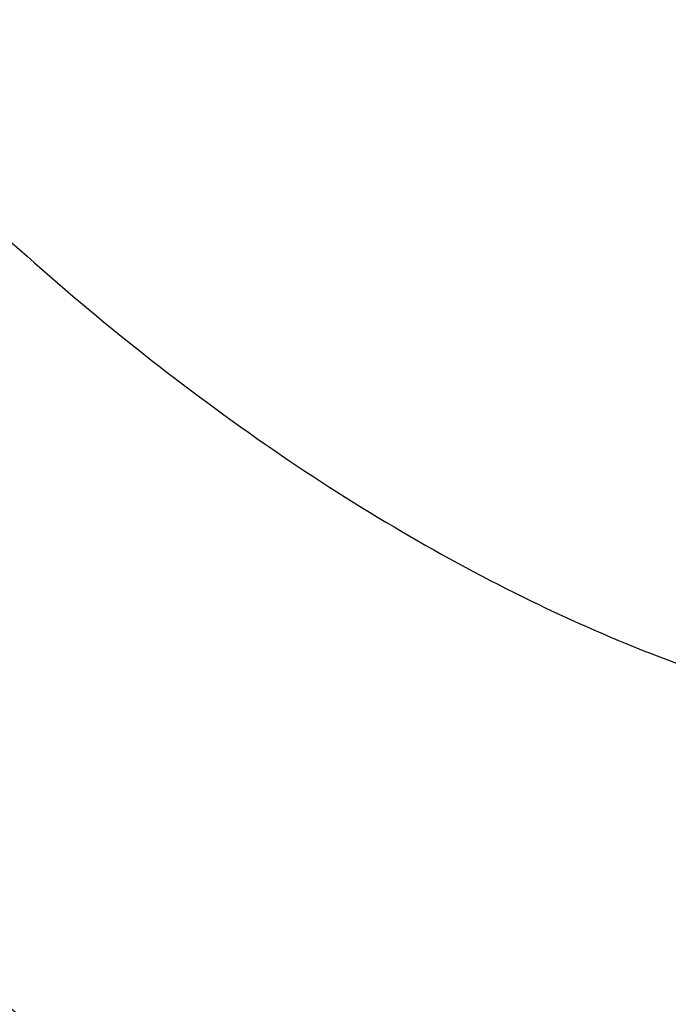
# Model space of a CAD drawing. Header units: inches. Extents: x 0 to 34, y 0 to 22.
# Tile 132 of 164: x 26.86 to 27.091, y 12.966 to 13.316. Entities that reach past the tile are written whole.
import ezdxf

# ---------------------------------------------------------------- set-up
doc = ezdxf.new("R2010")
doc.units = ezdxf.units.IN
doc.header["$LTSCALE"] = 1.87
doc.header["$MEASUREMENT"] = 0
doc.layers.add('3_ALL_AXES', color=7, linetype='CONTINUOUS')
doc.layers.add('7_ALL_FEATURES', color=7, linetype='CONTINUOUS')

msp = doc.modelspace()

# ---------------------------------------------------------------- linework, layer by layer
at = {"layer": '3_ALL_AXES', "color": 7, "linetype": 'Continuous'}
for points, knots in [([(26.6872615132, 14.4190980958), (26.6983832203, 14.4220650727), (26.7213907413, 14.4266367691), (26.7698729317, 14.4302861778), (26.8205188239, 14.4253547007), (26.8716964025, 14.4129898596), (26.9261676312, 14.3946910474), (26.9952978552, 14.3616469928), (27.0764753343, 14.3084669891), (27.1558175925, 14.2421612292), (27.2315029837, 14.1642718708), (27.3017934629, 14.0765989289), (27.3650570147, 13.9811802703), (27.4198217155, 13.8802370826), (27.4648121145, 13.7761204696), (27.4989806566, 13.6712495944), (27.5215338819, 13.5680547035), (27.5319362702, 13.4688927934), (27.5299328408, 13.3760521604), (27.51985831, 13.3172536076), (27.5125012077, 13.2897963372)], [0, 0, 0, 0, 0.0218760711, 0.0444406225, 0.09222697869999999, 0.1177477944, 0.1444262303, 0.2013020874, 0.2627910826, 0.3284134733, 0.3974181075, 0.4688608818, 0.5416712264, 0.6147117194, 0.6868339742, 0.7569338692, 0.8240091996, 0.8872236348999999, 0.9459765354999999, 1, 1, 1, 1]), ([(26.7686611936, 14.289083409), (26.762081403, 14.2645271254), (26.7530200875, 14.2119795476), (26.7510279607, 14.129021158), (26.7600166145, 14.0404218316), (26.7797700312, 13.9481814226), (26.8098283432, 13.8543599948), (26.8495093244, 13.761083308), (26.8979098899, 13.6704707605), (26.9539276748, 13.584586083), (27.0162873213, 13.5053846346), (27.0835729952, 13.4346661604), (27.1542682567, 13.3740327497), (27.2267950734, 13.3248542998), (27.2995800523, 13.2882521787), (27.371040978, 13.2650951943), (27.4294367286, 13.2574303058), (27.4734624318, 13.2589850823), (27.4944385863, 13.2622037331), (27.5046033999, 13.2644237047)], [0, 0, 0, 0, 0.0538109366, 0.1122830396, 0.1751614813, 0.241868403, 0.3115968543, 0.3833770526, 0.4561378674, 0.5287617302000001, 0.6001375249, 0.6692136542, 0.7350540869, 0.7969007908, 0.8542469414, 0.9069254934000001, 0.9552122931, 0.9779773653, 1, 1, 1, 1]), ([(26.4879778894, 14.1982813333), (26.4796570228, 14.1672272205), (26.4718294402, 14.1180705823), (26.4692453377, 14.0506288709), (26.4719412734, 13.9771233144), (26.4856340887, 13.8810384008), (26.5168589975, 13.7639192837), (26.562271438, 13.6462227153), (26.6205384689, 13.5314046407), (26.689950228, 13.4228279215), (26.7684744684, 13.3236742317), (26.8538044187, 13.2368596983), (26.9299233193, 13.175774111), (26.992148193, 13.1356403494), (27.0380357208, 13.1106316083), (27.0836604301, 13.090348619), (27.1286919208, 13.0749470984), (27.1728021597, 13.0645488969), (27.215670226, 13.05924621), (27.2569791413, 13.0591000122), (27.2964143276, 13.0641345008), (27.3336613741, 13.0743356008), (27.3684105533, 13.0896441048), (27.4003580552, 13.1099316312), (27.4194297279, 13.126503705), (27.4283662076, 13.1354598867)], [0, 0, 0, 0, 0.0563032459, 0.0865534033, 0.1181457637, 0.1849998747, 0.2560157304, 0.3299912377, 0.4055284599, 0.4811323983, 0.5553040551, 0.6266328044, 0.6938953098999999, 0.7257174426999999, 0.7562094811, 0.7853252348, 0.8130560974, 0.8394371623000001, 0.8645523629, 0.8885396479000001, 0.9115936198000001, 0.9339624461, 0.9559386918, 0.9778426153, 1, 1, 1, 1])]:
    msp.add_open_spline(points, degree=3, knots=knots, dxfattribs=at)
at = {"layer": '7_ALL_FEATURES', "color": 7, "linetype": 'Continuous'}
for points, knots in [([(26.7013905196, 14.8409383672), (26.7202293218, 14.8470280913), (26.7595823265, 14.8564661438), (26.8212073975, 14.8621020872), (26.8857109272, 14.859399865), (26.9525377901, 14.8484255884), (27.0211656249, 14.8293064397), (27.0910494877, 14.8022141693), (27.1616368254, 14.7673801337), (27.232369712, 14.7250957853), (27.3026830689, 14.6757037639), (27.3720113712, 14.6196041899), (27.4398015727, 14.5572530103), (27.5282637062, 14.4655560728), (27.6312721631, 14.3386164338), (27.7393303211, 14.172232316), (27.8296419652, 13.9955549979), (27.8883031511, 13.8429063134), (27.9236861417, 13.7204320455), (27.9439457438, 13.6305117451), (27.9580258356, 13.5423666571), (27.9658067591, 13.4567041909), (27.9672236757, 13.3742148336), (27.9622610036, 13.2955600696), (27.9509440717, 13.2213697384), (27.9333479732, 13.1522389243), (27.9095950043, 13.0887265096), (27.8798354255, 13.0313492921), (27.8442882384, 12.9806216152), (27.8165270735, 12.951128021), (27.8018751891, 12.9377909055)], [0, 0, 0, 0, 0.0225546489, 0.0459014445, 0.0702836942, 0.0959011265, 0.1228827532, 0.1512977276, 0.1811631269, 0.212448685, 0.2450853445, 0.278970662, 0.3139740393, 0.3499427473, 0.4240482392, 0.4997971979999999, 0.5755567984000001, 0.6496934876, 0.6856848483, 0.7207150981, 0.7546309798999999, 0.7873012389, 0.8186226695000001, 0.8485252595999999, 0.8769776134, 0.903995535, 0.9296467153, 0.9540584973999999, 0.977428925, 1, 1, 1, 1]), ([(26.6980117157, 14.821844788), (26.7165957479, 14.8278532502), (26.7554166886, 14.8371658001), (26.81620897, 14.8427284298), (26.8798410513, 14.8400653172), (26.9457652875, 14.8292416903), (27.0134663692, 14.8103829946), (27.082406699, 14.7836586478), (27.1520411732, 14.7492968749), (27.2218193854, 14.7075851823), (27.2911838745, 14.6588615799), (27.3595767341, 14.6035207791), (27.4264523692, 14.5420125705), (27.5137212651, 14.4515548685), (27.6153405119, 14.326330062), (27.721941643, 14.162192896), (27.8110358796, 13.9879008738), (27.8689065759, 13.8373126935), (27.9038129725, 13.7164914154), (27.9237998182, 13.6277846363), (27.937690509, 13.5408290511), (27.9453669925, 13.4563225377), (27.9467653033, 13.3749462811), (27.9418700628, 13.2973528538), (27.9307062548, 13.2241636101), (27.9133479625, 13.1559656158), (27.8899158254, 13.093310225), (27.8605580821, 13.0367072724), (27.8254907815, 12.9866641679), (27.7981043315, 12.9575686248), (27.7836502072, 12.9444115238)], [0, 0, 0, 0, 0.022554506, 0.0459010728, 0.0702830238, 0.0959001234, 0.1228814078, 0.1512960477, 0.1811611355, 0.2124464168, 0.2450828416, 0.2789679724, 0.3139712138, 0.3499398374, 0.4240453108, 0.4997944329, 0.5755543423, 0.6496914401, 0.6856830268, 0.7207135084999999, 0.7546296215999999, 0.7873001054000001, 0.8186217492, 0.8485245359, 0.8769770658, 0.9039951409, 0.9296464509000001, 0.9540583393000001, 0.9774288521, 1, 1, 1, 1]), ([(27.6010853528, 12.8586091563), (27.6153128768, 12.8715599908), (27.6422702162, 12.900201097), (27.6767902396, 12.9494607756), (27.7056886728, 13.0051792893), (27.7287527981, 13.0668550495), (27.7458409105, 13.1339859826), (27.7568279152, 13.2060310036), (27.7616466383, 13.2824108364), (27.7602706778, 13.3625145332), (27.7527113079, 13.4456991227), (27.7390389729, 13.5312950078), (27.7193636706, 13.6186142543), (27.6850006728, 13.7375452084), (27.6280347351, 13.8857777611), (27.5403333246, 14.0573429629), (27.4353970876, 14.2189103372), (27.3353654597, 14.3421736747), (27.2494618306, 14.4312154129), (27.1836320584, 14.4917599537), (27.1163075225, 14.5462317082), (27.0480291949, 14.5941927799), (26.9793418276, 14.635248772), (26.9107965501, 14.6690699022), (26.8429354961, 14.6953750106), (26.7762937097, 14.7139340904), (26.711402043, 14.7245863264), (26.6487660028, 14.727204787), (26.5889263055, 14.7217245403), (26.5507138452, 14.7125563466), (26.5324218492, 14.7066410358)], [0, 0, 0, 0, 0.0225704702, 0.0459419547, 0.0703542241, 0.0960053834, 0.1230236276, 0.1514766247, 0.1813795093, 0.2127013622, 0.2453723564, 0.2792885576, 0.3143194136, 0.3503113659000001, 0.4244489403, 0.5002092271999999, 0.5759585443, 0.6500639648, 0.6860325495, 0.7210357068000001, 0.754920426, 0.787556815, 0.8188417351, 0.8487063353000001, 0.8771208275, 0.90410165, 0.9297179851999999, 0.9540996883, 0.9774465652, 1, 1, 1, 1]), ([(26.2644565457, 14.3914105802), (26.2559000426, 14.3586411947), (26.2433231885, 14.2892828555), (26.2375558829, 14.1802135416), (26.2442376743, 14.0641139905), (26.2632433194, 13.9428660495), (26.2942519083, 13.8184061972), (26.3367580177, 13.692747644), (26.390069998, 13.5679280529), (26.4533205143, 13.4459777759), (26.5254793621, 13.3288824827), (26.6053713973, 13.2185490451), (26.6916967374, 13.1167727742), (26.7830555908, 13.0252068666), (26.8779701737, 12.9453365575), (26.9749292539, 12.8784528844), (27.0723664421, 12.8256524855), (27.1389976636, 12.7995047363), (27.17187702, 12.7893165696)], [0, 0, 0, 0, 0.05134043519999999, 0.1064553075, 0.1652174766, 0.22730265, 0.2922338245, 0.3594181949, 0.4281792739, 0.4977855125, 0.5674769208, 0.6364907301, 0.7040868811, 0.7695742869, 0.8323388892, 0.8918748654, 0.9478203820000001, 1, 1, 1, 1])]:
    msp.add_open_spline(points, degree=3, knots=knots, dxfattribs=at)

doc.saveas('drawing.dxf')
